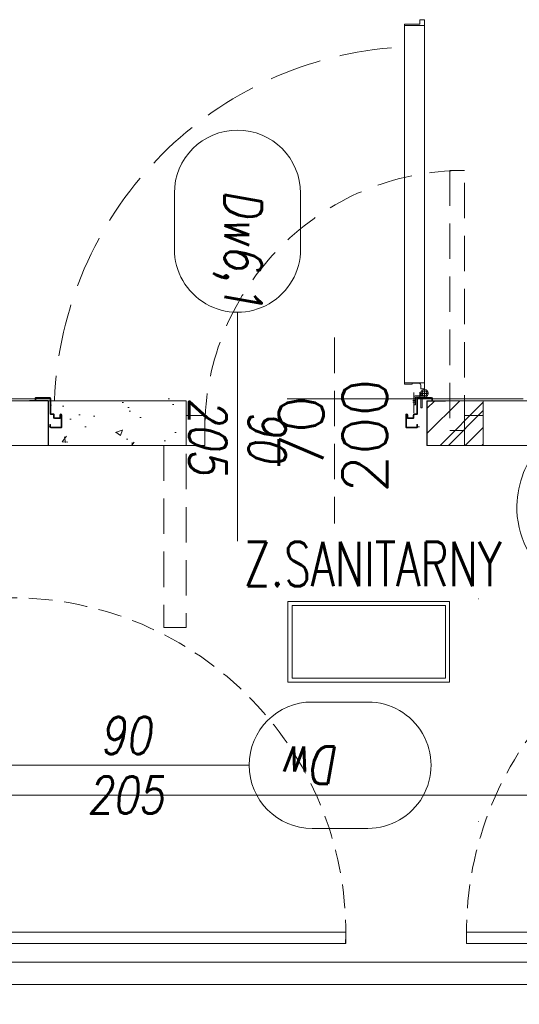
# Model space of a CAD drawing. Header units: millimetres. Extents: x -82287 to 177822, y -399756 to 0.
# Tile 154 of 228: x 51426 to 51560, y -194749 to -194484. Entities that reach past the tile are written whole.
import ezdxf
from ezdxf.enums import TextEntityAlignment as Align

# ---------------------------------------------------------------- set-up
doc = ezdxf.new("R2010")
doc.units = ezdxf.units.MM
doc.header["$MEASUREMENT"] = 0
for name, pattern in [('SUŁOSZOWA - PB 21 03$0$CENTER', [0.6, 0.375, -0.075, 0.075, -0.075]), ('SUŁOSZOWA - PB 21 03$0$DASHDOT', [25.4, 12.7, -6.35, 0, -6.35]), ('SUŁOSZOWA - PB 21 03$0$DOT', [6.35, 0, -6.35]), ('SUŁOSZOWA - PB 21 03$0$HIDDEN', [9.525, 6.35, -3.175]), ('SUŁOSZOWA - PB 21 03$0$Hidden Line', [391.222223, 282.222223, -109]), ('SUŁOSZOWA - PB 21 03$0$HIDDEN2', [4.7625, 3.175, -1.5875])]:
    doc.linetypes.add(name, pattern=pattern)
doc.layers.add('FL_XREF', color=252, linetype='Continuous')
for name, color, linetype, lineweight in [('SUŁOSZOWA - PB 21 03$0$!! 0_ Istn-sciany', 251, 'Continuous', 0), ('SUŁOSZOWA - PB 21 03$0$!! 0_Opis_pom', 251, 'Continuous', 0), ('SUŁOSZOWA - PB 21 03$0$!! 0_Osie', 251, 'SUŁOSZOWA - PB 21 03$0$DASHDOT', 0), ('SUŁOSZOWA - PB 21 03$0$!! 1_hatch projektowane ściany', 251, 'Continuous', 0), ('SUŁOSZOWA - PB 21 03$0$!! 1_OPIS POM NOWE', 251, 'Continuous', 0), ('SUŁOSZOWA - PB 21 03$0$!! 1_PROJ Sciany', 251, 'Continuous', 0), ('SUŁOSZOWA - PB 21 03$0$!! 1_WYBURZENIA HATCH', 251, 'Continuous', 0), ('SUŁOSZOWA - PB 21 03$0$!! 2_Drzwi - nowe remont', 251, 'Continuous', 0), ('SUŁOSZOWA - PB 21 03$0$!! 2_drzwi opis', 251, 'Continuous', 0), ('SUŁOSZOWA - PB 21 03$0$!! 2_Hatch_zamurowania', 251, 'Continuous', 0), ('SUŁOSZOWA - PB 21 03$0$!! 2_WYBURZENIA DO REMONTU', 251, 'Continuous', 0), ('SUŁOSZOWA - PB 21 03$0$!! 2_wypos-sanitarne', 251, 'Continuous', 0), ('SUŁOSZOWA - PB 21 03$0$0-osie-liniA', 251, 'SUŁOSZOWA - PB 21 03$0$DASHDOT', 0)]:
    doc.layers.add(name, color=color, linetype=linetype, lineweight=lineweight)
doc.layers.add('SUŁOSZOWA - PB 21 03$0$!! 0_ramki', color=251, linetype='Continuous', lineweight=0, plot=False)
doc.styles.add('SUŁOSZOWA - PB 21 03$0$50', font='ROMANS.shx', dxfattribs={"width": 0.8, "oblique": 10, "height": 10})
doc.styles.add('SUŁOSZOWA - PB 21 03$0$ARCHETYP', font='romans.shx', dxfattribs={"height": 15})
doc.styles.add('SUŁOSZOWA - PB 21 03$0$ARIAL', font='tahoma.ttf')
doc.styles.add('SUŁOSZOWA - PB 21 03$0$TXT', font='simplex.shx')

# ---------------------------------------------------------------- blocks, each defined once
blk = doc.blocks.new('SUŁOSZOWA - PB 21 03$0$drzwi giszet')
blk.add_lwpolyline([(68617.39, -194499.27), (68617.39, -194409.27), (68620.39, -194409.27), (68620.39, -194499.27)], close=True)
blk.add_lwpolyline([(68572.43, -194476.09), (68572.43, -194526.09)])
at = {"linetype": 'SUŁOSZOWA - PB 21 03$0$HIDDEN'}
blk.add_arc((68617.39, -194499.27), 90, 88.0898, 180, dxfattribs=at)
blk = doc.blocks.new('SUŁOSZOWA - PB 21 03$0$A$C527aaae0')
at = {"lineweight": 5}
for points in [[(0, 0), (0, -0.4111)], [(0.1863, -0.1214), (0.1863, -0.1211)], [(0.1863, -0.1211), (0.1863, -0.1214)], [(-0.0573, -0.1985), (0.0582, -0.1985)]]:
    blk.add_lwpolyline(points, dxfattribs=at)
for points in [[(0.1915, -0.001), (0.1975, -0.0093), (0.203, -0.0173), (0.2082, -0.025), (0.213, -0.0326), (0.2175, -0.0402), (0.2216, -0.0479), (0.2255, -0.0558), (0.2292, -0.0639), (0.2328, -0.0735), (0.2366, -0.0845), (0.2399, -0.0953), (0.2429, -0.1061), (0.2453, -0.1169), (0.2473, -0.1278), (0.2487, -0.1389), (0.2495, -0.1502), (0.2498, -0.1618), (0.2492, -0.1766), (0.2478, -0.1918), (0.2457, -0.2067), (0.2428, -0.2214), (0.239, -0.2358), (0.2344, -0.25), (0.2289, -0.2639), (0.2225, -0.2775), (0.2132, -0.2936), (0.1947, -0.319), (0.174, -0.3415), (0.1513, -0.361), (0.1268, -0.3776), (0.1005, -0.391), (0.0726, -0.4011), (0.0432, -0.4079), (0.0125, -0.4112), (-0.0191, -0.4105), (-0.0495, -0.4063), (-0.0786, -0.3988), (-0.1062, -0.3881), (-0.1321, -0.3743), (-0.1563, -0.3574), (-0.1786, -0.3374), (-0.1988, -0.3143), (-0.2168, -0.2883), (-0.2237, -0.2746), (-0.2299, -0.2608), (-0.2353, -0.2468), (-0.24, -0.2327), (-0.2438, -0.2183), (-0.2467, -0.2037), (-0.2487, -0.1888), (-0.2498, -0.1735), (-0.2497, -0.1595), (-0.249, -0.1479), (-0.2479, -0.1367), (-0.2463, -0.1256), (-0.2444, -0.1148), (-0.242, -0.104), (-0.2392, -0.0932), (-0.2359, -0.0823), (-0.2322, -0.0712), (-0.2282, -0.0623), (-0.2242, -0.0541), (-0.22, -0.0461), (-0.2157, -0.0381), (-0.2113, -0.0303), (-0.2067, -0.0225), (-0.2019, -0.0148), (-0.1969, -0.0071), (-0.1921, -0.001)], [(0.1608, -0.0198), (0.1622, -0.0209), (0.1634, -0.022), (0.1645, -0.023), (0.1654, -0.024), (0.1663, -0.025), (0.1672, -0.0261), (0.1682, -0.0273), (0.1692, -0.0287), (0.1739, -0.0344), (0.1821, -0.0451), (0.1893, -0.0557), (0.1954, -0.0665), (0.2007, -0.0776), (0.2051, -0.0891), (0.2087, -0.1012), (0.2116, -0.114), (0.2138, -0.1277), (0.2152, -0.1416), (0.216, -0.1551), (0.2162, -0.1682), (0.2158, -0.181), (0.2146, -0.1937), (0.2128, -0.2063), (0.2103, -0.2189), (0.2069, -0.2316), (0.2007, -0.2493), (0.1874, -0.2756), (0.1704, -0.3001), (0.1499, -0.3221), (0.1263, -0.3413), (0.1, -0.3573), (0.0711, -0.3696), (0.0402, -0.3777), (0.0074, -0.3812), (-0.0248, -0.3802), (-0.0555, -0.3745), (-0.0846, -0.3645), (-0.1119, -0.3506), (-0.1369, -0.3331), (-0.1592, -0.3122), (-0.1785, -0.2885), (-0.1945, -0.2622), (-0.2053, -0.2373), (-0.2088, -0.2247), (-0.2117, -0.2119), (-0.2139, -0.1991), (-0.2155, -0.1862), (-0.2165, -0.1732), (-0.2167, -0.1601), (-0.2161, -0.147), (-0.2148, -0.1337), (-0.2129, -0.12), (-0.2097, -0.1056), (-0.2052, -0.0909), (-0.1995, -0.0763), (-0.1928, -0.0622), (-0.1851, -0.049), (-0.1767, -0.0372), (-0.1676, -0.0271), (-0.159, -0.0198)]]:
    blk.add_lwpolyline(points, close=True)
blk.add_lwpolyline([(0.2151, -0.1518), (0.2126, -0.1464), (0.21, -0.1415), (0.2071, -0.1372), (0.2038, -0.1333), (0.2, -0.1297), (0.1955, -0.1264), (0.1903, -0.1232), (0.1842, -0.1211), (-0.1851, -0.1211), (-0.1909, -0.1228), (-0.1959, -0.1256), (-0.2003, -0.1289), (-0.2043, -0.1326), (-0.2078, -0.1367), (-0.2109, -0.1413), (-0.2137, -0.1463), (-0.2163, -0.1518), (-0.2163, -0.1521)])
at = {"linetype": 'SUŁOSZOWA - PB 21 03$0$DOT'}
blk.add_lwpolyline([(-0.3533, -0.4109), (0.3467, -0.4109), (0.3467, -1.0109), (-0.3533, -1.0109)], close=True, dxfattribs=at)
for radius in [0.0371, 0.0219]:
    blk.add_circle((0.0005, -0.1995), radius)
blk = doc.blocks.new('SUŁOSZOWA - PB 21 03$0$zaw-dr-90-p')
at = {"color": 2, "linetype": 'SUŁOSZOWA - PB 21 03$0$CENTER', "ltscale": 0.2}
for p, q in [((12, 0), (-12, 0)), ((0, 12), (0, -12)), ((24.5, 24), (31, 24)), ((24.5, 19), (31, 19))]:
    blk.add_line(p, q, dxfattribs=at)
at = {"ltscale": 0.2}
for p, q in [((10, 12), (6.5, 12)), ((10, 0), (10, 6.5))]:
    blk.add_line(p, q, dxfattribs=at)
blk.add_lwpolyline([(0, 6.5), (23.5, 6.5, 0.414214), (28, 11), (28, 31), (24.5, 31), (24.5, 11, -0.414214), (23.5, 10), (0, 10, 4.561698), (7.6, 6.5), (4.9, 4.2)], format="xyb", dxfattribs=at)
blk.add_lwpolyline([(10, 10), (10, 39), (6.5, 39), (6.5, 10)], dxfattribs=at)
blk.add_lwpolyline([(-0.2, -0.2), (-2.5, -0.2), (-2.5, 0.2), (-0.2, 0.2), (-0.2, 2.5), (0.2, 2.5), (0.2, 0.2), (2.8, 0.2), (2.8, -0.2), (0.2, -0.2), (0.2, -2.8), (-0.2, -2.8)], close=True)
blk.add_circle((0, 0), 6.5, dxfattribs=at)
blk = doc.blocks.new('SUŁOSZOWA - PB 21 03$0$drzwi 90- sc 12')
for p, q in [((-13616.12, 20410.26), (-13616.12, 20411.46)), ((-13616.12, 20411.46), (-13615.02, 20411.46)), ((-13614.92, 20411.36), (-13614.92, 20313.77)), ((-13620.32, 20410.16), (-13620.32, 20313.77)), ((-13614.92, 20409.86), (-13620.32, 20409.86)), ((-13616.12, 20410.26), (-13620.22, 20410.26)), ((-13616.12, 20410.26), (-13620, 20410.26)), ((-13618.17, 20410.26), (-13616.22, 20410.26)), ((-13618.17, 20410.26), (-13616.22, 20410.26)), ((-13620.32, 20313.47), (-13620.32, 20317.97)), ((-13614.92, 20312.27), (-13614.92, 20317.97)), ((-13614.92, 20313.77), (-13620.32, 20313.77)), ((-13618.22, 20313.37), (-13620.22, 20313.37)), ((-13618.22, 20313.67), (-13618.22, 20313.37)), ((-13618.22, 20313.67), (-13616.42, 20313.67)), ((-13615.92, 20313.17), (-13615.92, 20312.17)), ((-13617.77, 20311.12), (-13617.77, 20305.72)), ((-13617.77, 20311.12), (-13617.77, 20305.72)), ((-13616.17, 20309.92), (-13617.37, 20309.92)), ((-13616.17, 20309.92), (-13616.17, 20311.02)), ((-13615.92, 20312.17), (-13615.02, 20312.17)), ((-13715.57, 20308.32), (-13715.57, 20308.56)), ((-13715.57, 20307.69), (-13715.57, 20308.56)), ((-13715.57, 20307.82), (-13715.57, 20308.56)), ((-13715.57, 20307.72), (-13715.37, 20307.72)), ((-13715.77, 20301.96), (-13716.27, 20301.96)), ((-13616.77, 20301.96), (-13616.27, 20301.96))]:
    blk.add_line(p, q)
for points in [[(-13665.27, 20284.96), (-13665.27, 20325.83)], [(-13615.57, 20309.64), (-13615.32, 20309.64), (-13615.32, 20309.82), (-13616.32, 20309.82), (-13616.32, 20309.64), (-13615.92, 20309.64)]]:
    blk.add_lwpolyline(points)
at = {"lineweight": 30}
for points in [[(-13716.27, 20308.92), (-13721.27, 20308.92)], [(-13716.27, 20308.92), (-13716.27, 20296.92)], [(-13614.27, 20308.92), (-13609.27, 20308.92)], [(-13614.27, 20308.92), (-13614.27, 20296.92)]]:
    blk.add_lwpolyline(points, dxfattribs=at)
at = {"ltscale": 0.2}
for points in [[(-13715.57, 20307.51), (-13715.57, 20309.48, 0.414214), (-13715.91, 20309.82), (-13719.43, 20309.82, 0.414214), (-13719.77, 20309.48), (-13719.77, 20308.92), (-13719.59, 20308.92), (-13719.59, 20309.48, -0.414214), (-13719.43, 20309.64), (-13716.97, 20309.64)], [(-13716.97, 20309.64), (-13715.91, 20309.64, -0.414214), (-13715.75, 20309.48), (-13715.75, 20307.51)], [(-13715.75, 20307.76), (-13715.75, 20305.58, 0.414214), (-13715.41, 20305.24), (-13714.96, 20305.24, -0.414214), (-13714.8, 20305.08), (-13714.8, 20304.48, 0.414214), (-13714.46, 20304.14), (-13713.28, 20304.14, 0.414214), (-13712.94, 20304.48), (-13712.94, 20305.15, -1), (-13712.75, 20305.15), (-13712.75, 20301.96, -0.414214), (-13712.91, 20301.8), (-13715.43, 20301.8, -0.414214), (-13715.59, 20301.96), (-13715.59, 20302.52), (-13715.77, 20302.52), (-13715.77, 20301.96, 0.414214), (-13715.43, 20301.62), (-13712.91, 20301.62, 0.414214), (-13712.57, 20301.96), (-13712.57, 20305.15, 1), (-13713.12, 20305.15), (-13713.12, 20304.48, -0.414214), (-13713.28, 20304.32), (-13714.46, 20304.32, -0.414214), (-13714.62, 20304.48), (-13714.62, 20305.08, 0.414214), (-13714.96, 20305.42), (-13715.41, 20305.42, -0.414214), (-13715.57, 20305.58), (-13715.57, 20307.64)], [(-13615.92, 20309.64), (-13616.63, 20309.64, 0.414214), (-13616.79, 20309.48), (-13616.79, 20305.58, -0.414214), (-13617.13, 20305.24), (-13617.58, 20305.24, 0.414214), (-13617.74, 20305.08), (-13617.74, 20304.48, -0.414214), (-13618.08, 20304.14), (-13619.26, 20304.14, -0.414214), (-13619.6, 20304.48), (-13619.6, 20305.15, 1), (-13619.79, 20305.15), (-13619.79, 20301.96, 0.414214), (-13619.63, 20301.8), (-13617.11, 20301.8, 0.414214), (-13616.95, 20301.96), (-13616.95, 20302.52), (-13616.77, 20302.52), (-13616.77, 20301.96, -0.414214), (-13617.11, 20301.62), (-13619.63, 20301.62, -0.414214), (-13619.97, 20301.96), (-13619.97, 20305.15, -1), (-13619.42, 20305.15), (-13619.42, 20304.48, 0.414214), (-13619.26, 20304.32), (-13618.08, 20304.32, 0.414214), (-13617.92, 20304.48), (-13617.92, 20305.08, -0.414214), (-13617.58, 20305.42), (-13617.13, 20305.42, 0.414214), (-13616.97, 20305.58), (-13616.97, 20309.48, -0.414214), (-13616.63, 20309.82), (-13613.11, 20309.82, -0.414214), (-13612.77, 20309.48), (-13612.77, 20308.92), (-13612.95, 20308.92), (-13612.95, 20309.48, 0.414214), (-13613.11, 20309.64), (-13615.57, 20309.64)]]:
    blk.add_lwpolyline(points, format="xyb", dxfattribs=at)
blk.add_lwpolyline([(-13616.79, 20308.82), (-13616.97, 20308.82), (-13616.97, 20307.42), (-13616.79, 20307.42)], close=True)
for centre, radius, start, end in [((-13615.02, 20411.36), 0.1, 0, 90), ((-13620.22, 20410.16), 0.1, 90, 180), ((-13620.22, 20313.47), 0.1, 180, 270), ((-13616.42, 20313.17), 0.5, 0, 90), ((-13616.27, 20311.02), 0.1, 0, 90), ((-13615.02, 20312.27), 0.1, 270, 0)]:
    blk.add_arc(centre, radius, start, end)
at = {"linetype": 'SUŁOSZOWA - PB 21 03$0$Hidden Line', "lineweight": 9, "ltscale": 0.05}
blk.add_arc((-13615.5, 20305.14), 99.12, 94.8005, 177.6944, dxfattribs=at)
at = {"xscale": 0.09999999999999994, "yscale": 0.09999999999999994, "zscale": 0.09999999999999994, "rotation": 180.0000000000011}
blk.add_blockref('SUŁOSZOWA - PB 21 03$0$zaw-dr-90-p', (-13614.92, 20310.92), dxfattribs=at)
blk = doc.blocks.new('SUŁOSZOWA - PB 21 03$0$1_ok-opis')
blk.add_line((0, 111.61), (0, 50))
for points in [[(-17, 128.61), (-17, 143.61)], [(17, 128.61), (17, 143.61)]]:
    blk.add_lwpolyline(points)
for centre, start, end in [((0, 143.61), 0, 180), ((0, 128.61), 180, 0)]:
    blk.add_arc(centre, 17, start, end)
at = {"style": 'SUŁOSZOWA - PB 21 03$0$ARCHETYP'}
for tag, height, rotation, p in [('NR', 12, 90, (0, 136.9)), ('NR', 12, 270, (0, 136.9)), ('SZEROKOŚĆ', 10, 270, (8, 78.29)), ('SZEROKOŚĆ', 10, 90, (-8, 78.29)), ('WYSOKOŚĆ', 10, 270, (-8, 78.29)), ('WYSOKOŚĆ', 10, 90, (8, 78.29))]:
    blk.add_attdef(tag, text='', height=height, rotation=rotation, dxfattribs=at).set_placement(p, align=Align.MIDDLE)
blk = doc.blocks.new('SUŁOSZOWA - PB 21 03$0$BLOK OSI')
at = {"layer": 'SUŁOSZOWA - PB 21 03$0$0-osie-liniA', "ltscale": 5}
blk.add_lwpolyline([(48639.26, -194702.09), (55442.28, -194702.09)], dxfattribs=at)
blk = doc.blocks.new('SUŁOSZOWA - PB 21 03')
at = {"layer": 'SUŁOSZOWA - PB 21 03$0$!! 1_hatch projektowane ściany'}
h = blk.add_hatch(dxfattribs=at)
h.set_pattern_fill('ANSI31', color=256, scale=2)
h.set_pattern_definition([(45, (0, 0), (-4.49012806, 4.49012806), [])])
h.paths.add_polyline_path([(51488.21802, -194639.5883), (51473.05565, -194639.5883), (51473.05565, -194651.5883), (51488.21802, -194651.5883)])
at = {"layer": 'SUŁOSZOWA - PB 21 03$0$!! 1_WYBURZENIA HATCH'}
h = blk.add_hatch(dxfattribs=at)
h.set_pattern_fill('AR-CONC', color=256, scale=0.1)
h.set_pattern_definition([(50, (0, 0), (18.2184669, -1.5939086), [1.905, -20.955]), (355, (0, 0), (-3.5243421, 19.1056845), [1.524, -16.7640584]), (100.451445, (1.518, -0.133), (14.6941247, 17.5117752), [1.6190009, -17.8090245]), (46.1842, (0, 5.08), (27.107904, -4.2042328), [2.8575, -31.4325]), (96.635558, (2.26, 4.73), (23.7404134, 24.7426125), [2.4285023, -26.713561]), (351.184151, (0, 5.08), (23.7404134, 24.7426125), [2.2859967, -25.1459732]), (21, (2.54, 3.81), (15.1614391, -10.2265198), [1.905, -20.955]), (326, (2.54, 3.81), (6.1802028, 18.4187966), [1.524, -16.764]), (71.451445, (3.803, 2.958), (21.341642, 8.1922769), [1.6190009, -17.8089938]), (37.5, (0, 0), (0.30886033, 8.45550389), [0, -16.5608, 0, -17.018, 0, -16.8275]), (7.5, (0, 0), (6.68196625, 10.0180575), [0, -9.7028, 0, -16.1798, 0, -6.4135]), (327.5, (-5.664, 0), (13.55905952, -0.5728744), [0, -6.35, 0, -19.812, 0, -26.289]), (317.5, (-8.204, 0), (14.81291814, 2.5426491), [0, -8.255, 0, -13.1572, 0, -18.669])])
h.paths.add_polyline_path([(51408.21802, -194639.5883), (51371.05565, -194639.5883), (51371.05565, -194651.5883), (51408.21802, -194651.5883)])
at = {"layer": 'SUŁOSZOWA - PB 21 03$0$!! 2_Hatch_zamurowania'}
h = blk.add_hatch(dxfattribs=at)
h.set_pattern_fill('ANSI31', color=256, scale=1.5)
h.set_pattern_definition([(45, (0, 0), (-3.36759605, 3.36759605), [])])
h.paths.add_polyline_path([(51488.21802, -194639.5883), (51473.05565, -194639.5883), (51473.05565, -194651.5883), (51488.21802, -194651.5883)])
at = {"layer": 'SUŁOSZOWA - PB 21 03$0$!! 0_ Istn-sciany'}
for points in [[(51221.21802, -194639.5883), (51371.05565, -194639.5883)], [(51371.05565, -194639.5883), (51371.05565, -194651.5883)], [(51488.21802, -194639.5883), (51488.21802, -194651.5883)], [(51488.21802, -194639.5883), (51652.71142, -194639.5883)], [(51342.21802, -194651.5883), (51371.05565, -194651.5883)], [(51488.21802, -194651.5883), (51582.71142, -194651.5883)], [(51246.21802, -194790.5883), (51582.71142, -194790.5883)], [(51221.21802, -194796.5883), (51703.71142, -194796.5883)]]:
    blk.add_lwpolyline(points, dxfattribs=at)
at = {"layer": 'SUŁOSZOWA - PB 21 03$0$!! 0_Opis_pom', "ltscale": 0.7}
for points in [[(51435.64872, -194715.31091), (51479.16872, -194715.31091), (51479.16872, -194693.55091), (51435.64872, -194693.55091)], [(51436.73672, -194714.22291), (51478.08072, -194714.22291), (51478.08072, -194694.63891), (51436.73672, -194694.63891)]]:
    blk.add_lwpolyline(points, close=True, dxfattribs=at)
at = {"layer": 'SUŁOSZOWA - PB 21 03$0$!! 0_ramki'}
blk.add_lwpolyline([(51280.42916, -198945.67237), (51280.42916, -194745.67237), (54250.42916, -194745.67237), (54250.42916, -198945.67237)], close=True, dxfattribs=at)
at = {"layer": 'SUŁOSZOWA - PB 21 03$0$!! 1_PROJ Sciany'}
blk.add_lwpolyline([(51488.21802, -194639.5883), (51473.05565, -194639.5883), (51473.05565, -194651.5883), (51488.21802, -194651.5883)], close=True, dxfattribs=at)
at = {"layer": 'SUŁOSZOWA - PB 21 03$0$!! 2_WYBURZENIA DO REMONTU', "linetype": 'SUŁOSZOWA - PB 21 03$0$HIDDEN2', "ltscale": 3}
for points in [[(51479.21802, -194577.5883), (51479.21802, -194647.5883), (51483.21802, -194647.5883), (51483.21802, -194577.5883)], [(51413.21802, -194643.5883), (51408.21802, -194643.5883), (51408.21802, -194651.5883), (51413.21802, -194651.5883)], [(51483.21802, -194643.5883), (51488.21802, -194643.5883), (51488.21802, -194651.5883), (51483.21802, -194651.5883)]]:
    blk.add_lwpolyline(points, close=True, dxfattribs=at)
for points in [[(51448.21802, -194622.5883), (51448.21802, -194672.5883)], [(51371.05565, -194639.5883), (51408.21802, -194639.5883)], [(51408.21802, -194639.5883), (51408.21802, -194700.5883)], [(51371.05565, -194651.5883), (51402.21802, -194651.5883)], [(51402.21802, -194651.5883), (51402.21802, -194700.5883)], [(51402.21802, -194700.5883), (51408.21802, -194700.5883)]]:
    blk.add_lwpolyline(points, dxfattribs=at)
at = {"layer": 'SUŁOSZOWA - PB 21 03$0$!! 2_WYBURZENIA DO REMONTU'}
blk.add_lwpolyline([(51408.21802, -194639.5883), (51371.05565, -194639.5883), (51371.05565, -194651.5883), (51408.21802, -194651.5883)], close=True, dxfattribs=at)
at = {"layer": 'SUŁOSZOWA - PB 21 03$0$!! 2_WYBURZENIA DO REMONTU', "linetype": 'SUŁOSZOWA - PB 21 03$0$HIDDEN2', "ltscale": 3}
blk.add_arc((51483.21802, -194647.5883), 70, 90, 180, dxfattribs=at)
at = {"layer": 'SUŁOSZOWA - PB 21 03$0$!! 0_Osie'}
blk.add_blockref('SUŁOSZOWA - PB 21 03$0$BLOK OSI', (0, 63), dxfattribs=at)
at = {"layer": 'SUŁOSZOWA - PB 21 03$0$!! 2_Drzwi - nowe remont'}
blk.add_blockref('SUŁOSZOWA - PB 21 03$0$drzwi 90- sc 12', (65087.32535, -214948.51264), dxfattribs=at)
at = {"layer": 'SUŁOSZOWA - PB 21 03$0$!! 2_Drzwi - nowe remont', "rotation": 270}
blk.add_blockref('SUŁOSZOWA - PB 21 03$0$drzwi giszet', (245860.48349, -126165.19866), dxfattribs=at)
at = {"layer": 'SUŁOSZOWA - PB 21 03$0$!! 2_Drzwi - nowe remont', "xscale": -1, "rotation": 90}
blk.add_blockref('SUŁOSZOWA - PB 21 03$0$drzwi giszet', (-142925.55405, -126165.19866), dxfattribs=at)
at = {"layer": 'SUŁOSZOWA - PB 21 03$0$!! 2_drzwi opis'}
ref = blk.add_blockref('SUŁOSZOWA - PB 21 03$0$1_ok-opis', (51422.05569, -194727.36672), dxfattribs=dict(at, rotation=3.617421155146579e-06))
ref.add_attrib('WYSOKOŚĆ', '90', dxfattribs={"layer": '0', "height": 10, "rotation": 270.0000036, "style": 'SUŁOSZOWA - PB 21 03$0$50', "oblique": 10, "width": 0.8}).set_placement((51430.05569, -194649.07587), align=Align.MIDDLE)
ref.add_attrib('SZEROKOŚĆ', '205', dxfattribs={"layer": '0', "height": 10, "rotation": 270.0000036, "style": 'SUŁOSZOWA - PB 21 03$0$50', "oblique": 10, "width": 0.8}).set_placement((51414.05569, -194649.07587), align=Align.MIDDLE)
ref.add_attrib('NR', 'Dw6,1', dxfattribs={"layer": '0', "height": 10, "rotation": 270.0000036, "style": 'SUŁOSZOWA - PB 21 03$0$50', "oblique": 10, "width": 0.8}).set_placement((51422.05568, -194598.75548), align=Align.MIDDLE)
ref = blk.add_blockref('SUŁOSZOWA - PB 21 03$0$1_ok-opis', (51313.57735, -194737.62524), dxfattribs=dict(at, rotation=270.0000036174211))
ref.add_attrib('WYSOKOŚĆ', '205', dxfattribs={"layer": '0', "height": 10, "rotation": 180.0000036, "style": 'SUŁOSZOWA - PB 21 03$0$50', "oblique": 10, "text_generation_flag": 6, "width": 0.8}).set_placement((51391.8682, -194745.62524), align=Align.MIDDLE)
ref.add_attrib('SZEROKOŚĆ', '90', dxfattribs={"layer": '0', "height": 10, "rotation": 180.0000036, "style": 'SUŁOSZOWA - PB 21 03$0$50', "oblique": 10, "text_generation_flag": 6, "width": 0.8}).set_placement((51391.8682, -194729.62524), align=Align.MIDDLE)
ref.add_attrib('NR', 'Dw', dxfattribs={"layer": '0', "height": 10, "rotation": 180.0000036, "style": 'SUŁOSZOWA - PB 21 03$0$50', "oblique": 10, "width": 0.8}).set_placement((51442.18859, -194737.62523), align=Align.MIDDLE)
at = {"layer": 'SUŁOSZOWA - PB 21 03$0$!! 2_wypos-sanitarne', "xscale": 100, "yscale": 100, "zscale": 100}
blk.add_blockref('SUŁOSZOWA - PB 21 03$0$A$C527aaae0', (51522.26973, -194651.80517), dxfattribs=at)
at = {"layer": 'SUŁOSZOWA - PB 21 03$0$!! 0_Opis_pom', "ltscale": 0.7, "style": 'SUŁOSZOWA - PB 21 03$0$TXT', "width": 0.7}
blk.add_text('Z.SANITARNY', height=12, dxfattribs=at).set_placement((51458.52385, -194689.50459), align=Align.CENTER)
at = {"layer": 'SUŁOSZOWA - PB 21 03$0$!! 0_Opis_pom', "ltscale": 0.7, "style": 'SUŁOSZOWA - PB 21 03$0$ARIAL'}
for tag, p in [('B0,19', (52679.2094, -194257.55204)), ('B2,14', (73874.0461, -194402.0887)), ('B2,12', (73342.49259, -194413.89249)), ('B1,21', (60405.50261, -194427.18207)), ('B2,11', (73069.01144, -194438.89383)), ('B2,16', (75195.07765, -194441.83446)), ('A1,16', (59129.54925, -194448.08429)), ('B1,19', (59914.81903, -194448.15658)), ('B1/17', (59524.53699, -194450.37428)), ('1,23', (61575.22173, -194450.37428)), ('1,22', (60947.33929, -194456.1144)), ('A1,1', (58808.06672, -194460.94161)), ('B0,15', (51514.15008, -194461.8073)), ('B2,19.1', (76701.67035, -194466.03695)), ('B3,7', (87459.81312, -194465.07097)), ('B3,3', (88235.73906, -194465.79732)), ('B2,17', (75506.7465, -194471.3759)), ('B1,18', (59715.51745, -194473.87108)), ('B0,18', (52071.43815, -194478.40179)), ('B3,8', (90006.66539, -194478.47972)), ('B3,6', (86826.65132, -194483.15512)), ('B2,15', (74566.38885, -194487.81114)), ('B1,20', (60198.53687, -194490.17374)), ('B2,10', (72728.63362, -194489.37283)), ('B2,13', (73649.91716, -194500.01242)), ('A0,6', (49094.40602, -194505.72387)), ('A2,5', (72452.45009, -194505.90583)), ('A1,6', (58565.96262, -194514.50753)), ('B1,1', (61908.24378, -194515.48656)), ('A0,4', (49692.81919, -194517.93289)), ('B0,22', (54187.56644, -194519.04308)), ('A0,3', (49906.53818, -194524.03766)), ('B0,20', (53125.45224, -194527.8835)), ('A0,5', (49399.71914, -194533.19455)), ('B0,21', (53847.26622, -194535.08002)), ('B1,3', (62229.35503, -194604.49851)), ('B2,18', (75922.43604, -194612.23635)), ('B2,19', (77152.69039, -194617.53776)), ('A3,4', (85509.27934, -194642.47136)), ('B0,24B', (54824.42896, -194684.26784)), ('B1,4', (63476.45184, -194691.11207)), ('B0,16', (51457.40872, -194704.43091)), ('B0,13', (50367.63944, -194706.5583)), ('B0,17', (51897.58569, -194706.77195)), ('A2,4', (71695.75649, -194707.44268)), ('A1,5', (58149.22649, -194724.80163)), ('A2.1', (72371.45884, -194731.56251)), ('B0,23', (54542.05776, -194742.93939)), ('A1,2', (58744.42262, -194746.622)), ('B1,2D', (60756.29674, -194750.92727)), ('A1,15', (59129.54925, -194780.73348)), ('A3.1', (86079.08704, -194786.62422)), ('B0,14', (50962.60809, -194789.06568)), ('B1,4', (63483.03852, -194791.04365)), ('A0,2', (49295.91259, -194810.95246)), ('B2.7', (74548.27897, -194836.12781)), ('B3,2', (89035.72921, -194837.99287)), ('B1,2B', (62374.83512, -194841.86715)), ('B0,7', (52851.95551, -194845.56115)), ('B1,2A', (61803.35407, -194869.27513)), ('B0,8', (51561.38742, -194890.27848)), ('A3.2', (86016.50296, -195004.88875)), ('A1,3', (58810.05243, -195008.83917)), ('A0,1', (49914.27925, -195025.82804)), ('A0,10', (49695.87246, -195042.9259)), ('B0,17', (51225.06492, -195049.74007)), ('B0,6', (52110.41055, -195069.39267)), ('B2.2', (74976.1855, -195068.47988)), ('B1,8', (61403.63433, -195071.25189)), ('A2.2', (72371.45884, -195070.78713)), ('A0,7', (49042.50308, -195082.6056)), ('B3,11', (88623.94853, -195099.23575)), ('B3,4', (87612.56208, -195132.78192)), ('B3,5', (86839.47632, -195174.05241)), ('B0,12', (50313.60595, -195207.52936)), ('B0,11', (50726.178, -195219.06638)), ('B3,10', (89778.42161, -195220.68871)), ('B1,6', (63686.26823, -195231.3997)), ('B0,24A', (54359.17011, -195245.97867)), ('A1,4', (58093.66276, -195250.96213)), ('B0,10', (51476.34179, -195259.44699)), ('B3,9', (90479.74099, -195260.18621)), ('A0,11', (49643.96951, -195271.84772)), ('B1,14', (59332.54805, -195280.73534)), ('A0,8', (49042.50308, -195293.21363)), ('B0,9', (51798.4912, -195291.17482)), ('B2,21', (75970.16114, -195290.81005)), ('B1,13', (60186.62513, -195314.46953)), ('B0,3', (52068.59538, -195319.60465)), ('B1,10', (60892.94126, -195319.45825)), ('B1,5', (63419.22943, -195317.21026)), ('A2.3', (71832.37045, -195318.78232)), ('B2,9', (73175.51251, -195317.21162)), ('B2,4', (74493.5947, -195318.7733)), ('B2,3', (74674.2815, -195319.28036)), ('A3,3', (85569.83931, -195318.78232)), ('B3,1', (88723.65615, -195329.98594)), ('B2,8', (73894.209, -195338.18956)), ('B1,9', (61058.12383, -195344.48743)), ('B2,20', (77211.021, -195343.82367)), ('B2.1', (75304.74121, -195348.36327)), ('B0,2', (52227.2348, -195357.98297)), ('B1,2C', (61827.40698, -195369.02625)), ('B1,7', (62134.52151, -195372.05069)), ('B0,1', (53061.17304, -195403.85659)), ('A0,9', (49001.50444, -195413.15723)), ('A0,12', (49689.76592, -195485.50737)), ('B0,4', (52224.78303, -195500.96352)), ('B2,5', (74686.48999, -195507.24036)), ('B1,11', (61050.00078, -195512.89565)), ('B1,12', (60864.00751, -195544.00738)), ('B2,6', (74499.29165, -195549.55175)), ('B0,5', (52066.14362, -195556.83806)), ('C2,2', (74812.78942, -195865.8959)), ('C1,3', (61091.58871, -195973.27844)), ('C0,2A', (52278.30875, -196050.48297)), ('C0,1', (52808.36775, -196132.34208)), ('C1,2', (61690.27405, -196439.72387)), ('C1,1', (62060.59754, -196465.28533)), ('C3,1', (88979.71614, -196545.67785)), ('C0,2B', (53028.88223, -196668.8019)), ('C1,4', (61008.68123, -196686.32122)), ('C2,1', (75334.65984, -196786.2197)), ('C2,3', (74834.65119, -196933.26657)), ('C1,5', (61062.7252, -196991.42453)), ('C1,10', (62127.38542, -196998.81344)), ('C1,9', (62147.33751, -197289.53424)), ('C1,6', (61131.41824, -197329.69535)), ('C0,3', (52181.98562, -197341.92176)), ('D1,1', (73931.12245, -197584.03121)), ('C0,4', (52345.96562, -197596.60561)), ('D0,18', (60296.49264, -197617.95269)), ('C2,4', (75243.70451, -197663.89)), ('D0,7', (59141.53804, -197722.84718)), ('C1,7', (61222.2575, -197737.18052)), ('D0,17', (60701.16801, -197741.44864)), ('D1,4', (73157.19908, -197744.29721)), ('D0,3', (59562.25866, -197751.14316)), ('D1,6', (72757.78643, -197751.22612)), ('D0,6', (58741.71849, -197802.61699)), ('D0,10', (58357.73602, -197820.93991)), ('D,09', (59195.67196, -197881.51243)), ('C0,5', (52269.72696, -197902.4362)), ('C0,6', (52872.93793, -197917.07354)), ('D0,2', (59943.06082, -197917.06725)), ('D1,3', (73475.28953, -197924.29875)), ('D0,16', (60721.3534, -197935.2949)), ('D0,8', (59058.9008, -197963.64925)), ('D0,5', (59448.52586, -197969.8061)), ('C2,5', (74555.08284, -197988.7886)), ('D1,5', (73291.61607, -197999.29956)), ('D0,4', (59655.02693, -198042.2589)), ('D0,15', (60692.12223, -198127.4643)), ('D1,2', (73578.07819, -198172.30068)), ('D0,1', (59931.33074, -198173.12806)), ('D0,11', (58161.27105, -198211.45823)), ('D0,12', (58250.99458, -198537.17631)), ('D0,13', (58250.99458, -198764.99605)), ('D1,7', (71854.87376, -198786.88467)), ('D0,14', (59130.08589, -198795.3373)), ('D1,8', (71715.35366, -199212.44512))]:
    blk.add_attdef(tag, text='', height=11.968, dxfattribs=at).set_placement(p, align=Align.MIDDLE_CENTER)
at = {"layer": 'SUŁOSZOWA - PB 21 03$0$!! 1_OPIS POM NOWE', "style": 'SUŁOSZOWA - PB 21 03$0$ARIAL'}
for tag, p in [('C1.7A', (61271.6179, -197538.30303)), ('C2.5B', (74970.66097, -197546.70728)), ('C2,5C', (74903.71123, -197659.13664)), ('C2.4', (75374.07862, -197726.11453)), ('D1,2B', (74322.25834, -197791.43247)), ('C1.7C', (61260.26049, -197811.38428)), ('C1.8B', (61588.27341, -197817.62151)), ('C1.8A', (61884.42005, -197818.94854)), ('C1.7B', (61322.12354, -197933.89849)), ('C2,5A', (74943.41937, -197993.49482)), ('E1.2', (62164.78326, -198139.98688)), ('E1.5E', (62692.10372, -198153.27854)), ('D1,2C', (73419.9359, -198156.57844)), ('E3.1', (88990.58975, -198158.87886)), ('E2.9', (75361.45041, -198161.88904)), ('E2.7', (76022.45692, -198162.26272)), ('D1,2A', (74280.17915, -198172.30068)), ('E1.5D', (62993.60773, -198185.416)), ('E1.1', (61330.46191, -198191.9806)), ('E1.5C', (63016.9343, -198246.3437)), ('E1.5B', (63264.15117, -198307.8661)), ('E3.2', (88781.41347, -198385.24275)), ('E1.6', (61022.6264, -198421.00827)), ('E2.2', (74782.75417, -198427.85813)), ('E2.8', (75757.29014, -198437.09188)), ('E2.6', (76531.8031, -198444.40756)), ('E3.4', (89392.22607, -198450.03942)), ('E1.5A', (63049.47589, -198456.39852)), ('E1.5G', (62892.39981, -198586.12622)), ('E1.5F', (62736.15118, -198589.14592)), ('E1,4', (61888.25021, -198652.6996)), ('E2.1', (75803.99631, -198697.05773)), ('E1.5L', (63297.7633, -198733.65678)), ('E1.3', (61058.5992, -198806.28147)), ('E1.5H', (62893.53005, -198830.01758)), ('E2,3', (74778.52304, -198843.9541)), ('E3.3', (89150.95684, -198867.32581)), ('E1.5K', (63266.15427, -198904.67789)), ('E1.5I', (62723.74907, -199005.87002)), ('E2.4', (75135.87669, -199083.20857)), ('E2.5', (76615.04061, -199164.91143)), ('E1.5J', (63204.25187, -199215.697))]:
    blk.add_attdef(tag, text='', height=11.968, dxfattribs=at).set_placement(p, align=Align.MIDDLE_CENTER)
at = {"layer": 'SUŁOSZOWA - PB 21 03$0$!! 2_WYBURZENIA DO REMONTU', "linetype": 'SUŁOSZOWA - PB 21 03$0$HIDDEN2', "ltscale": 3, "style": 'SUŁOSZOWA - PB 21 03$0$ARCHETYP'}
for s, p in [('200', (51462.36516, -194664.39238)), ('70', (51445.21802, -194658.61111))]:
    blk.add_text(s, height=12, rotation=90, dxfattribs=at).set_placement(p)

msp = doc.modelspace()

# ---------------------------------------------------------------- block references
at = {"layer": 'FL_XREF'}
msp.add_blockref('SUŁOSZOWA - PB 21 03', (62.28, 52.9), dxfattribs=at)

doc.saveas('drawing.dxf')
